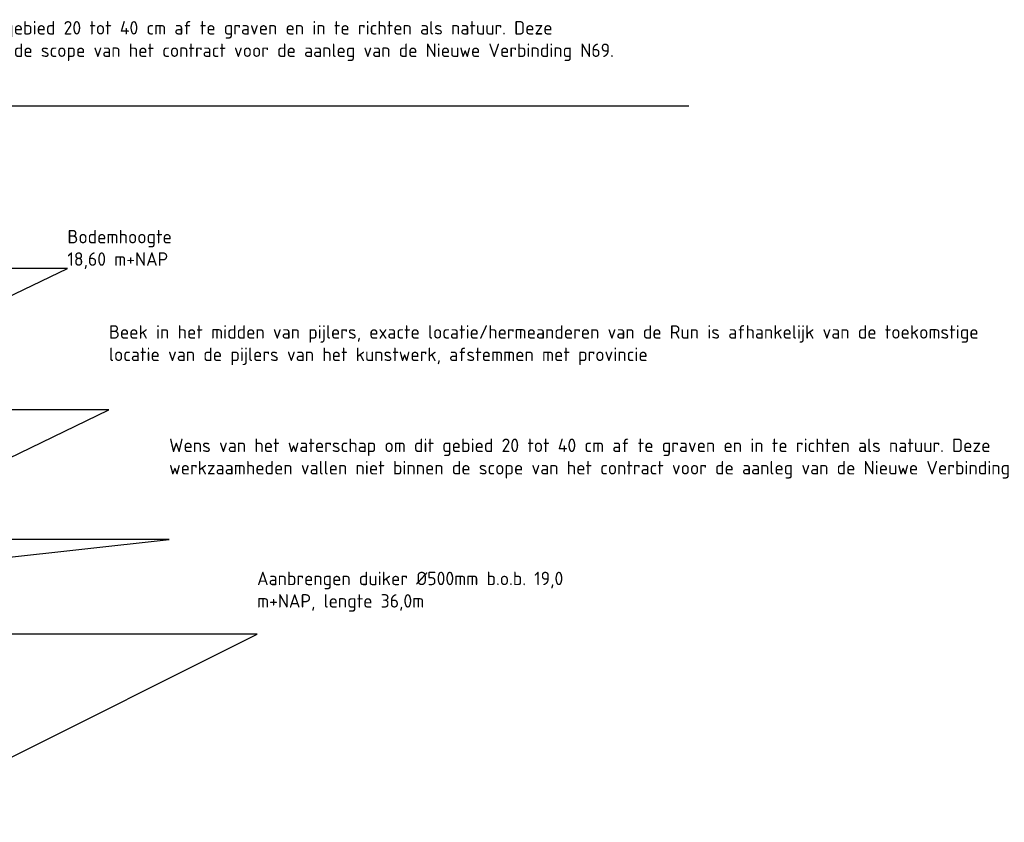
# Model space of a CAD drawing. Header units: metres. Extents: x -3 to 311477, y 0 to 754107.
# Tile 77 of 82: x 155765 to 156131, y 377058 to 377356. Entities that reach past the tile are written whole.
import ezdxf
from ezdxf import colors
from ezdxf.entities.mleader import LeaderData, LeaderLine
from ezdxf.math import Vec2, Vec3

# ---------------------------------------------------------------- set-up
doc = ezdxf.new("R2010")
doc.units = ezdxf.units.M
doc.layers.add('X-XX-AL-TEKENBLAD_SCHAALBALK-S', color=7, linetype='Continuous', lineweight=25)
doc.styles.add('NLCS-ISO', font='NLCS-ISO.ttf')

msp = doc.modelspace()

# ---------------------------------------------------------------- leaders
at = {"layer": 'X-XX-AL-TEKENBLAD_SCHAALBALK-S'}
ml = msp.add_multileader_mtext('Standard', dxfattribs=at)
ml.set_content('Wens van het waterschap om dit gebied 20 tot 40 cm af te graven en in te richten als natuur. Deze werkzaamheden vallen niet binnen de scope van het contract voor de aanleg van de Nieuwe Verbinding N69.', color=256, style='NLCS-ISO')
ml.set_leader_properties()
ml.build(insert=Vec2(0, 0))
ml.multileader.update_dxf_attribs({"text_left_attachment_type": 5, "text_right_attachment_type": 5, "dogleg_length": 0, "arrow_head_size": 3.6, "scale": 2})
ctx = ml.context
ctx.base_point, ctx.scale, ctx.char_height, ctx.arrow_head_size, ctx.landing_gap_size, ctx.plane_origin = Vec3(155658.0513896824, 377324.4679794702), 2, 5, 3.6, 1e-10, Vec3(155584.0461544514, 377149.8000514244)
ctx.left_attachment, ctx.right_attachment = 5, 5
notes = []
notes.append((ctx, [(0, (1, 1, 0), (155658.0513896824, 377324.4679794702), (1, 0), 0, [(1, [(155617.3007270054, 377202.419157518), (155624.4874296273, 377145.0334649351)], 0, [])])]))
ctx.mtext.insert, ctx.mtext.width, ctx.mtext.defined_height, ctx.mtext.flow_direction = Vec3(155658.0513896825, 377355.9679794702), 176.0504735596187, 7.070928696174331, 5
ml = msp.add_multileader_mtext('Standard', dxfattribs=at)
ml.set_content('Bodemhoogte\\P18,60 m+NAP', color=256, style='NLCS-ISO')
ml.set_leader_properties()
ml.build(insert=Vec2(0, 0))
ml.multileader.update_dxf_attribs({"text_left_attachment_type": 5, "text_right_attachment_type": 5, "dogleg_length": 0, "arrow_head_size": 5, "scale": 2})
ctx = ml.context
ctx.base_point, ctx.scale, ctx.char_height, ctx.arrow_head_size, ctx.landing_gap_size, ctx.plane_origin = Vec3(155782.9290426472, 377264.034009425), 2, 5, 5, 1e-10, Vec3(155722.6743776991, 377236.9612061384)
ctx.left_attachment, ctx.right_attachment = 5, 5
notes.append((ctx, [(0, (1, 1, 0), (155782.9290426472, 377264.034009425), (1, 0), 0, [(0, [(155744.2309096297, 377245.5198907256)], 0, [])])]))
ctx.mtext.insert, ctx.mtext.width, ctx.mtext.defined_height, ctx.mtext.flow_direction = Vec3(155782.9290426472, 377278.3673427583), 50.00000000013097, 14.83333333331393, 5
ml = msp.add_multileader_mtext('Standard', dxfattribs=at)
ml.set_content('Beek in het midden van pijlers, exacte locatie/hermeanderen van de Run is afhankelijk van de toekomstige locatie van de pijlers van het kunstwerk, afstemmen met provincie ', color=256, style='NLCS-ISO')
ml.set_leader_properties()
ml.build(insert=Vec2(0, 0))
ml.multileader.update_dxf_attribs({"text_left_attachment_type": 5, "text_right_attachment_type": 5, "dogleg_length": 0, "arrow_head_size": 5, "scale": 2})
ctx = ml.context
ctx.base_point, ctx.scale, ctx.char_height, ctx.arrow_head_size, ctx.landing_gap_size, ctx.plane_origin = Vec3(155798.3459782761, 377211.4716047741), 2, 5, 5, 1e-10, Vec3(155665.5527942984, 377150.5449951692)
ctx.left_attachment, ctx.right_attachment = 5, 5
notes.append((ctx, [(0, (1, 1, 0), (155798.3459782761, 377211.4716047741), (1, 0), 0, [(0, [(155666.7329880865, 377147.744632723)], 0, [])])]))
ctx.mtext.insert, ctx.mtext.width, ctx.mtext.flow_direction = Vec3(155798.3459782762, 377242.9716047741), 161.7386221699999, 5
ml = msp.add_multileader_mtext('Standard', dxfattribs=at)
ml.set_content('\\pxsa1.18333;Wens van het waterschap om dit gebied 20 tot 40 cm af te graven en in te richten als natuur. Deze werkzaamheden vallen niet binnen de scope van het contract voor de aanleg van de Nieuwe Verbinding N69. ', color=256, style='NLCS-ISO')
ml.set_leader_properties()
ml.build(insert=Vec2(0, 0))
ml.multileader.update_dxf_attribs({"text_left_attachment_type": 5, "text_right_attachment_type": 5, "dogleg_length": 0, "arrow_head_size": 5, "scale": 2})
ctx = ml.context
ctx.base_point, ctx.scale, ctx.char_height, ctx.arrow_head_size, ctx.landing_gap_size, ctx.plane_origin = Vec3(155820.7088756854, 377163.3683629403), 2, 5, 5, 1e-10, Vec3(155643.8948772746, 377139.213512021)
ctx.left_attachment, ctx.right_attachment = 5, 5
notes.append((ctx, [(0, (1, 1, 0), (155820.7088756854, 377163.3683629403), (1, 0), 0, [(1, [(155680.4270930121, 377110.5309582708), (155700.980072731, 377150.1227540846)], 0, [])])]))
ctx.mtext.insert, ctx.mtext.width, ctx.mtext.flow_direction = Vec3(155820.7088756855, 377200.840479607), 173.6509620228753, 5
ml = msp.add_multileader_mtext('Standard', dxfattribs=at)
ml.set_content('Aanbrengen duiker %%C500mm b.o.b. 19,0 m+NAP, lengte 36,0m ', color=256, style='NLCS-ISO')
ml.set_leader_properties()
ml.build(insert=Vec2(0, 0))
ml.multileader.update_dxf_attribs({"text_left_attachment_type": 5, "text_right_attachment_type": 5, "dogleg_length": 0, "arrow_head_size": 5, "scale": 2})
ctx = ml.context
ctx.base_point, ctx.scale, ctx.char_height, ctx.arrow_head_size, ctx.landing_gap_size, ctx.plane_origin = Vec3(155853.3481477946, 377128.204118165), 2, 5, 5, 1e-10, Vec3(155687.7758275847, 377043.2588320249)
ctx.left_attachment, ctx.right_attachment = 5, 5
notes.append((ctx, [(0, (1, 1, 0), (155853.3481477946, 377128.204118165), (1, 0), 0, [(0, [(155688.9386615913, 377045.8321858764)], 0, [])])]))
ctx.mtext.insert, ctx.mtext.width, ctx.mtext.flow_direction = Vec3(155853.3481477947, 377151.3707848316), 67.28019173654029, 5
for ctx, leaders in notes:
    for number, flags, end, landing, length, lines in leaders:
        leader = LeaderData()
        leader.index, (leader.has_last_leader_line, leader.has_dogleg_vector, leader.attachment_direction) = number, flags
        leader.last_leader_point, leader.dogleg_vector, leader.dogleg_length = Vec3(end), Vec3(landing), length
        for number, points, colour, breaks in lines:
            line = LeaderLine()
            line.index, line.vertices, line.color, line.breaks = number, Vec3.list(points), colors.encode_raw_color(colour), breaks
            leader.lines.append(line)
        ctx.leaders.append(leader)

doc.saveas('drawing.dxf')
